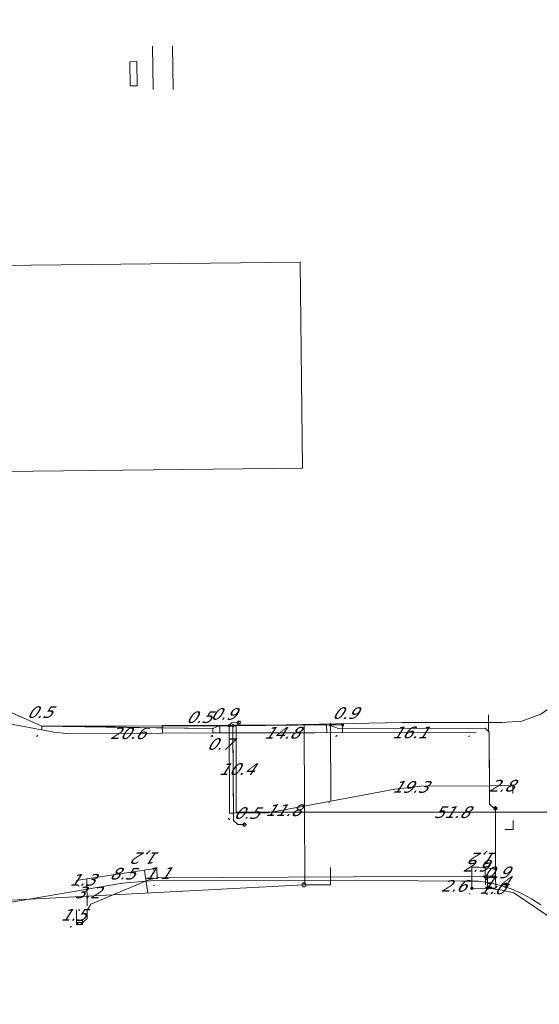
# Model space of a CAD drawing. Header units: metres. Extents: x 124576 to 133557, y 395865 to 402386.
# Tile 179 of 256: x 126477 to 126539, y 400410 to 400528. Entities that reach past the tile are written whole.
import ezdxf
from ezdxf.enums import TextEntityAlignment as Align

# ---------------------------------------------------------------- set-up
doc = ezdxf.new("R2010")
doc.units = ezdxf.units.M
doc.header["$MEASUREMENT"] = 0
for name, color, linetype, lineweight, true_color in [('LG_Datatransport_KPN_BV', 3, 'Continuous', 13, 0x00ff00), ('LG_Laag_Spanning_Enexis_Netbeheer_BV', 7, 'Continuous', 13, 0x960000), ('LG_Laag_Spanning_Gemeente_Tilburg_Ruimtelijke_Uitvoering', 7, 'Continuous', 13, 0x960000), ('LG_Midden_Spanning_Enexis_Netbeheer_BV', 7, 'Continuous', 13, 0xd20000), ('LG_Riool_Vrij_Verval_Gemeente_Tilburg_Ruimtelijke_Uitvoering', 7, 'Continuous', 13, 0xca00a0)]:
    doc.layers.add(name, color=color, linetype=linetype, lineweight=lineweight, true_color=true_color)
for name, color, linetype, lineweight in [('LG_Laag_Spanning_P_Enexis_Netbeheer_BV', 7, 'Continuous', 0), ('LG_Riool_Vrij_Verval_P_Gemeente_Tilburg_Ruimtelijke_Uitvoering', 7, 'Continuous', 0), ('LG_Wees_Gemeente_Tilburg_Ruimtelijke_Uitvoering', 7, 'Continuous', 13), ('MV_Datatransport', 7, 'Continuous', 0), ('MV_Laag_Spanning', 7, 'Continuous', 0), ('MV_Laag_Spanning_lijn', 7, 'Continuous', 0), ('MV_Laag_Spanning_pijl', 7, 'Continuous', 0), ('MV_Midden_Spanning', 7, 'Continuous', 0), ('MV_Midden_Spanning_pijl', 7, 'Continuous', 0)]:
    doc.layers.add(name, color=color, linetype=linetype, lineweight=lineweight)
doc.styles.add('Klic_Annotatie', font='verdanai.ttf', dxfattribs={"oblique": 20, "height": 1.4})

# ---------------------------------------------------------------- blocks, each defined once
blk = doc.blocks.new('Mof')
at = {"layer": 'LG_Laag_Spanning_P_Enexis_Netbeheer_BV'}
h = blk.add_hatch(color=256, dxfattribs=at)
edge = h.paths.add_edge_path()
edge.add_arc((0, 0), 2, 0, 360)
blk = doc.blocks.new('DeliveryPoint')
at = {"layer": 'LG_Laag_Spanning_P_Enexis_Netbeheer_BV', "flags": 128}
blk.add_lwpolyline([(-3.7, -2.5), (3.8, -2.5), (3.8, 2.5), (-3.7, 2.5), (-3.7, -2.5)], close=True, dxfattribs=at)
blk.add_lwpolyline([(-3.7, 2.5), (-3.7, 2.2), (0, 0), (3.8, 2.2)], dxfattribs=at)
blk = doc.blocks.new('Streetlight')
at = {"layer": 'LG_Laag_Spanning_P_Enexis_Netbeheer_BV'}
for p, q in [((-1.8, 1.8), (-1.1, 1.1)), ((0, 2.5), (0, 1.5)), ((1.8, 1.8), (1.1, 1.1)), ((-1.1, -1.1), (-1.8, -1.8)), ((0, -1.5), (0, -2.5)), ((1.1, -1.1), (1.8, -1.8))]:
    blk.add_line(p, q, dxfattribs=at)
at = {"layer": 'LG_Laag_Spanning_P_Enexis_Netbeheer_BV', "flags": 128}
for points in [[(-2.5, 0), (-1.5, 0)], [(1.5, 0), (2.5, 0)]]:
    blk.add_lwpolyline(points, dxfattribs=at)
at = {"layer": 'LG_Laag_Spanning_P_Enexis_Netbeheer_BV'}
blk.add_circle((0, 0), 1.5, dxfattribs=at)
blk = doc.blocks.new('m_pijl')
at = {"layer": 'MV_Laag_Spanning_pijl'}
blk.add_hatch(color=7, dxfattribs=at).paths.add_polyline_path([(-1, -0.3), (-1, 0), (-1, 0.3), (0, 0)])
at = {"layer": 'MV_Laag_Spanning_pijl', "flags": 128}
blk.add_lwpolyline([(-1, 0), (-1, 0.3), (0, 0), (-1, -0.3), (-1, 0)], close=True, dxfattribs=at)
blk = doc.blocks.new('m_pijl_1')
at = {"layer": 'MV_Midden_Spanning_pijl'}
blk.add_hatch(color=7, dxfattribs=at).paths.add_polyline_path([(-1, -0.3), (-1, 0), (-1, 0.3), (0, 0)])
at = {"layer": 'MV_Midden_Spanning_pijl', "flags": 128}
blk.add_lwpolyline([(-1, 0), (-1, 0.3), (0, 0), (-1, -0.3), (-1, 0)], close=True, dxfattribs=at)
blk = doc.blocks.new('Onbekend_2')
at = {"layer": 'LG_Riool_Vrij_Verval_P_Gemeente_Tilburg_Ruimtelijke_Uitvoering'}
blk.add_hatch(color=256, dxfattribs=at).paths.add_polyline_path([(-0.3, -1.1, -0.262633), (0.2, 0.2), (0.6, 0.5, 0.379827), (0.7, 1.3), (0.7, 1.3, 0.228508), (0, 1.5), (0, 1.5, 0.459053), (-0.8, 0.8), (-1.3, 0.9, -0.414214), (-0.1, 2, -0.243799), (1.1, 1.5, -0.379827), (0.9, 0.1), (0.5, -0.2, 0.262633), (0.2, -1.1), (-0.2, -1.1)])
blk.add_circle((0, 0), 2.5, dxfattribs=at)
at = {"layer": 'LG_Riool_Vrij_Verval_P_Gemeente_Tilburg_Ruimtelijke_Uitvoering', "extrusion": (0, 0, -1)}
blk.add_solid([(0.3, -2.1), (-0.2, -2.1), (0.3, -1.5), (-0.2, -1.5)], dxfattribs=at)

msp = doc.modelspace()

# ---------------------------------------------------------------- linework, layer by layer
at = {"layer": 'LG_Datatransport_KPN_BV', "flags": 128}
msp.add_lwpolyline([(126539.55, 400421.73), (126538.42, 400422.46), (126537.23, 400423.09), (126535.99, 400423.63), (126534.71, 400424.05), (126533.4, 400424.37), (126532.06, 400424.58), (126530.04, 400424.57), (126524.76, 400424.59), (126493.53, 400424.68), (126489.21, 400424.31), (126473.7, 400421.69)], dxfattribs=at)
at = {"layer": 'LG_Laag_Spanning_Enexis_Netbeheer_BV'}
for p, q in [((126500.1, 400442.92), (126479.51, 400443.21)), ((126502.58, 400432.76), (126502.51, 400442.41)), ((126533.35, 400442.48), (126533.38, 400435.91))]:
    msp.add_line(p, q, dxfattribs=at)
at = {"layer": 'LG_Laag_Spanning_Enexis_Netbeheer_BV', "flags": 128}
for points in [[(126515.7, 400443.37), (126514.25, 400443.36), (126502.51, 400443.27), (126502.05, 400443.27), (126500.94, 400443.26), (126500.83, 400443.24), (126500.73, 400443.22), (126500.1, 400442.92), (126479.51, 400443.21), (126470.49, 400447.24), (126470.19, 400447.38), (126470.12, 400447.41), (126468.85, 400447.98), (126468.64, 400448.02), (126468.44, 400448.06), (126440.93, 400448.2), (126440.58, 400448.2), (126440.53, 400448.2), (126422.41, 400448.28), (126440.93, 400448.2), (126440.58, 400448.2), (126440.53, 400448.2), (126422.41, 400448.28)], [(126479.51, 400443.21), (126470.49, 400447.24), (126470.19, 400447.38), (126470.12, 400447.41), (126468.85, 400447.98), (126468.64, 400448.02), (126468.44, 400448.06), (126440.93, 400448.2), (126440.58, 400448.2), (126440.53, 400448.2), (126422.41, 400448.28)], [(126479.51, 400443.21), (126489.8, 400443.07), (126500.1, 400442.92)], [(126479.51, 400443.21), (126489.8, 400443.07), (126500.1, 400442.92)], [(126515.7, 400443.37), (126514.25, 400443.36), (126502.51, 400443.27), (126502.05, 400443.27), (126500.94, 400443.26), (126500.83, 400443.24), (126500.73, 400443.22), (126500.1, 400442.92)], [(126502.05, 400443.27), (126502.37, 400443.6), (126503.21, 400443.64)], [(126502.51, 400443.27), (126502.59, 400431.87), (126503.09, 400431.38), (126503.89, 400431.38)], [(126514.25, 400443.36), (126514.34, 400443.27), (126515.19, 400442.92), (126532.85, 400442.98), (126533.35, 400442.48), (126533.38, 400433.84), (126533.88, 400433.34), (126534.09, 400433.34)], [(126533.12, 400423.72), (126533.12, 400424.67), (126532.61, 400425.17), (126509.16, 400425.05), (126493.43, 400424.97), (126492.47, 400424.77), (126485.41, 400421.79), (126484.95, 400421.09), (126484.95, 400420.09), (126484.46, 400419.6), (126484.05, 400419.6)], [(126531.26, 400423.7), (126532.95, 400423.72), (126533.12, 400423.72), (126534.92, 400423.49), (126536.32, 400423.15), (126541.63, 400419.57), (126542.49, 400418.76), (126547.21, 400415.6), (126551.08, 400410.84), (126551.15, 400410.64), (126552.44, 400409.75), (126552.46, 400409.75), (126560.42, 400410.24), (126560.74, 400410.26), (126561.11, 400410.36), (126561.43, 400410.68)], [(126531.26, 400423.7), (126532.95, 400423.72), (126533.12, 400423.72), (126534.92, 400423.49), (126536.32, 400423.15), (126541.63, 400419.57), (126542.49, 400418.76), (126547.21, 400415.6), (126551.08, 400410.84), (126551.15, 400410.64), (126552.44, 400409.75)]]:
    msp.add_lwpolyline(points, dxfattribs=at)
at = {"layer": 'LG_Laag_Spanning_Gemeente_Tilburg_Ruimtelijke_Uitvoering'}
for p, q in [((126492.9, 400519.8), (126492.84, 400525.02)), ((126495.3, 400519.82), (126495.24, 400525.04))]:
    msp.add_line(p, q, dxfattribs=at)
at = {"layer": 'LG_Midden_Spanning_Enexis_Netbeheer_BV'}
msp.add_line((126479.51, 400443.21), (126502.88, 400443.26), dxfattribs=at)
at = {"layer": 'LG_Midden_Spanning_Enexis_Netbeheer_BV', "flags": 128}
for points in [[(126502.88, 400443.26), (126522.87, 400443.67), (126534.92, 400443.64), (126537.27, 400443.82), (126539.54, 400444.68), (126541.54, 400446.06), (126543.97, 400448.4), (126547.02, 400449.85), (126549.14, 400450.59), (126552.32, 400451.29), (126555.58, 400451.45), (126558.28, 400451.14), (126560.96, 400450.69), (126561.98, 400450.63), (126562.99, 400450.81), (126565.35, 400451.49), (126568.86, 400452.59), (126569, 400452.65), (126569.14, 400452.73), (126606.43, 400479.15), (126646.95, 400507.96), (126675.53, 400528.22)], [(126397.18, 400463.68), (126397.5, 400463.69), (126397.97, 400463.47), (126398.26, 400463.03), (126399.45, 400459.32), (126400.8, 400456.89), (126402.63, 400454.56), (126404.04, 400453.19), (126406.87, 400451.05), (126409.71, 400449.56), (126413.04, 400448.74), (126415.59, 400448.52), (126468.45, 400448.04), (126468.65, 400448.02), (126468.85, 400447.96), (126479.51, 400443.21)], [(126468.85, 400447.96), (126479.51, 400443.21), (126502.88, 400443.26), (126522.87, 400443.67), (126534.92, 400443.64), (126537.27, 400443.82), (126539.54, 400444.68)], [(126468.85, 400447.96), (126479.51, 400443.21), (126502.88, 400443.26), (126522.87, 400443.67), (126534.92, 400443.64), (126537.27, 400443.82), (126539.54, 400444.68)], [(126479.51, 400443.21), (126489.73, 400443.23), (126502.88, 400443.26)], [(126479.51, 400443.21), (126489.73, 400443.23), (126502.88, 400443.26)], [(126479.51, 400443.21), (126489.73, 400443.23), (126502.88, 400443.26)], [(126479.51, 400443.21), (126489.73, 400443.23), (126502.88, 400443.26)]]:
    msp.add_lwpolyline(points, dxfattribs=at)
at = {"layer": 'LG_Riool_Vrij_Verval_Gemeente_Tilburg_Ruimtelijke_Uitvoering'}
for p, q in [((126533.27, 400442.52), (126533.26, 400444.6)), ((126532.87, 400426.21), (126532.88, 400424.13)), ((126492.28, 400423.11), (126491.85, 400425.91)), ((126454.69, 400421.2), (126511.05, 400424.12))]:
    msp.add_line(p, q, dxfattribs=at)
at = {"layer": 'LG_Riool_Vrij_Verval_Gemeente_Tilburg_Ruimtelijke_Uitvoering', "flags": 128}
for points in [[(126511.16, 400424.11), (126511.08, 400443.36), (126493.99, 400443.31), (126494.01, 400442.39)], [(126511.08, 400443.36), (126513.77, 400443.37), (126513.79, 400442.45)], [(126511.16, 400424.11), (126514.23, 400424.12), (126514.24, 400426.2)]]:
    msp.add_lwpolyline(points, dxfattribs=at)
at = {"layer": 'LG_Wees_Gemeente_Tilburg_Ruimtelijke_Uitvoering', "flags": 128}
for points in [[(126490.97, 400520.27), (126490.12, 400520.27), (126490.09, 400523.16), (126490.94, 400523.17), (126490.97, 400520.27)], [(126510.86, 400474.27), (126471.27, 400473.83), (126471, 400498.62), (126510.58, 400499.06), (126510.86, 400474.27)]]:
    msp.add_lwpolyline(points, dxfattribs=at)
at = {"layer": 'MV_Laag_Spanning_lijn'}
for p, q in [((126502.05, 400443.27), (126502.09, 400432.76)), ((126514.25, 400443.6), (126514.25, 400443.36)), ((126514.25, 400443.36), (126514.28, 400434.2)), ((126536.17, 400436.06), (126535.2, 400436.05)), ((126536.17, 400436.06), (126536.18, 400435.1)), ((126536.22, 400431.88), (126536.23, 400430.79)), ((126535.22, 400430.78), (126536.23, 400430.79)), ((126532.69, 400425.17), (126533.11, 400425.17)), ((126534.11, 400425.18), (126533.11, 400425.17)), ((126533.11, 400425.17), (126533.12, 400424.78)), ((126534.12, 400423.73), (126533.1, 400423.72)), ((126484.05, 400419.6), (126483.68, 400419.6)), ((126483.68, 400419.6), (126484.05, 400419.6))]:
    msp.add_line(p, q, dxfattribs=at)
at = {"layer": 'MV_Laag_Spanning_lijn', "flags": 128}
msp.add_lwpolyline([(126534.09, 400433.34), (126534.09, 400430.78), (126534.11, 400426.07)], dxfattribs=at)
at = {"layer": 'MV_Laag_Spanning_pijl'}
for p, q in [((126479.51, 400443.21), (126479.51, 400442.76)), ((126500.1, 400442.92), (126500.1, 400442.4)), ((126500.94, 400443.26), (126500.94, 400442.4)), ((126515.7, 400443.37), (126515.7, 400442.44)), ((126515.7, 400442.44), (126531.76, 400442.48)), ((126533.38, 400436.04), (126536.17, 400436.06)), ((126502.58, 400432.76), (126502.09, 400432.76)), ((126493.33, 400426.09), (126493.37, 400424.96)), ((126531.24, 400426.26), (126531.24, 400423.7)), ((126534.11, 400426.07), (126534.11, 400425.18)), ((126483.68, 400424.64), (126484.93, 400424.83)), ((126484.93, 400424.83), (126484.95, 400421.59)), ((126534.11, 400425.18), (126534.12, 400423.73)), ((126534.12, 400423.73), (126533.1, 400423.72)), ((126483.68, 400421.08), (126483.68, 400419.6))]:
    msp.add_line(p, q, dxfattribs=at)
at = {"layer": 'MV_Laag_Spanning_pijl', "flags": 128}
for points in [[(126468.46, 400444.86), (126469.61, 400444.64), (126471.21, 400444.33), (126472.16, 400444.15), (126472.99, 400443.99), (126475.32, 400443.55), (126476.04, 400443.41), (126477.1, 400443.21), (126477.99, 400443.05), (126478.62, 400442.93), (126479.51, 400442.76)], [(126479.51, 400442.76), (126480.95, 400442.49), (126482.52, 400442.32), (126494, 400442.38), (126500.07, 400442.4)], [(126500.94, 400442.4), (126500.81, 400442.4), (126500.1, 400442.4)], [(126500.94, 400442.4), (126505.23, 400442.41), (126510.14, 400442.43), (126512.37, 400442.43), (126515.7, 400442.44)], [(126533.38, 400436.04), (126525.12, 400435.99), (126522, 400435.65), (126514.28, 400434.2)], [(126514.28, 400434.2), (126506.76, 400432.78), (126502.58, 400432.76)], [(126484.93, 400424.83), (126492.34, 400425.96), (126493.33, 400426.09)], [(126531.24, 400426.26), (126532.12, 400426.26), (126534.11, 400426.07)]]:
    msp.add_lwpolyline(points, dxfattribs=at)
at = {"layer": 'MV_Midden_Spanning_pijl'}
for p, q in [((126502.88, 400443.26), (126502.88, 400432.87)), ((126502.88, 400432.87), (126554.66, 400432.87))]:
    msp.add_line(p, q, dxfattribs=at)

# ---------------------------------------------------------------- block references
at = {"layer": 'LG_Laag_Spanning_P_Enexis_Netbeheer_BV', "xscale": 0.1, "yscale": 0.1, "zscale": 0.1}
for name, p, rotation in [('Streetlight', (126503.21, 400443.64), 357), ('Mof', (126531.26, 400423.7), 358), ('DeliveryPoint', (126484.05, 400419.6), 180)]:
    msp.add_blockref(name, p, dxfattribs=dict(at, rotation=rotation))
for name, p in [('Mof', (126502.05, 400443.27)), ('Mof', (126502.51, 400443.27)), ('Mof', (126514.25, 400443.36)), ('Mof', (126515.7, 400443.37)), ('Streetlight', (126534.09, 400433.34)), ('Streetlight', (126503.89, 400431.38)), ('Mof', (126533.12, 400423.72))]:
    msp.add_blockref(name, p, dxfattribs=at)
at = {"layer": 'LG_Riool_Vrij_Verval_P_Gemeente_Tilburg_Ruimtelijke_Uitvoering', "xscale": 0.1, "yscale": 0.1, "zscale": 0.1}
msp.add_blockref('Onbekend_2', (126511.05, 400424.12), dxfattribs=at)
at = {"layer": 'MV_Laag_Spanning_pijl'}
for p, xscale, yscale, zscale, rotation in [((126479, 400442), 0.09999999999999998, 0.09999999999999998, 0.09999999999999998, 350.0000000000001), ((126479, 400442), 0.1, 0.1, 0.1, 270), ((126500, 400442), 0.1, 0.1, 0.1, 271), ((126500, 400442), 0.1, 0.1, 0.1, 271), ((126500, 400442), 0.1, 0.1, 0.1, 181), ((126515, 400442), 0.1, 0.1, 0.1, 271), ((126514, 400434), 0.1, 0.1, 0.1, 191), ((126502, 400432), 0.1, 0.1, 0.1, 181), ((126502, 400432), 0.1, 0.1, 0.1, 181), ((126493, 400426), 0.09999999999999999, 0.09999999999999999, 0.09999999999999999, 7), ((126534, 400426), 0.1, 0.1, 0.1, 355), ((126534, 400425), 0.1, 0.1, 0.1, 271), ((126484, 400424), 0.1, 0.1, 0.1, 7.999999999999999), ((126493, 400424), 0.1, 0.1, 0.1, 272), ((126531, 400423), 0.1, 0.1, 0.1, 270), ((126533, 400423), 0.1, 0.1, 0.1, 181), ((126534, 400423), 0.1, 0.1, 0.1, 271), ((126484, 400421), 0.1, 0.1, 0.1, 271), ((126483, 400419), 0.1, 0.1, 0.1, 270)]:
    msp.add_blockref('m_pijl', p, dxfattribs=dict(at, xscale=xscale, yscale=yscale, zscale=zscale, rotation=rotation))
at = {"layer": 'MV_Laag_Spanning_pijl', "xscale": 0.1, "yscale": 0.1, "zscale": 0.1}
for p in [(126500, 400442), (126515, 400442), (126531, 400442), (126536, 400436)]:
    msp.add_blockref('m_pijl', p, dxfattribs=at)
at = {"layer": 'MV_Midden_Spanning_pijl', "xscale": 0.1, "yscale": 0.1, "zscale": 0.1, "rotation": 270}
msp.add_blockref('m_pijl_1', (126502, 400432), dxfattribs=at)

# ---------------------------------------------------------------- texts
at = {"layer": 'MV_Datatransport', "style": 'Klic_Annotatie', "oblique": 20}
for p in [(126492.3, 400427.35), (126532.88, 400427.31)]:
    msp.add_text('1,2', height=1.4, rotation=179.8, dxfattribs=at).set_placement(p, align=Align.MIDDLE_CENTER)
at = {"layer": 'MV_Laag_Spanning', "style": 'Klic_Annotatie', "oblique": 20}
for s, p in [('0.5', (126479.18, 400444.91)), ('0.5', (126498.34, 400444.3)), ('0.9', (126501.28, 400444.69)), ('0.9', (126515.92, 400444.79)), ('20.6', (126489.77, 400442.36)), ('14.8', (126508.32, 400442.42)), ('16.1', (126523.73, 400442.46)), ('0.7', (126500.83, 400441.07)), ('19.3', (126523.75, 400435.91)), ('2.8', (126534.77, 400436.05)), ('0.5', (126504.06, 400432.77)), ('11.8', (126508.47, 400433.1)), ('2.9', (126531.63, 400426.42)), ('8.5', (126489.13, 400425.47)), ('1.1', (126493.35, 400425.53)), ('0.9', (126534.11, 400425.62)), ('1.3', (126484.31, 400424.73)), ('1.4', (126534.12, 400424.45)), ('3.2', (126484.94, 400423.21)), ('2.6', (126528.99, 400423.99)), ('1.5', (126483.23, 400420.51))]:
    msp.add_text(s, height=1.4, dxfattribs=at).set_placement(p, align=Align.MIDDLE_CENTER)
msp.add_text('1.0', height=1.4, rotation=358, dxfattribs=at).set_placement((126533.61, 400423.72), align=Align.MIDDLE_CENTER)
at = {"layer": 'MV_Midden_Spanning', "style": 'Klic_Annotatie', "oblique": 20}
for s, p in [('10.4', (126502.88, 400438.06)), ('51.8', (126528.77, 400432.87))]:
    msp.add_text(s, height=1.4, dxfattribs=at).set_placement(p, align=Align.MIDDLE_CENTER)

doc.saveas('drawing.dxf')
